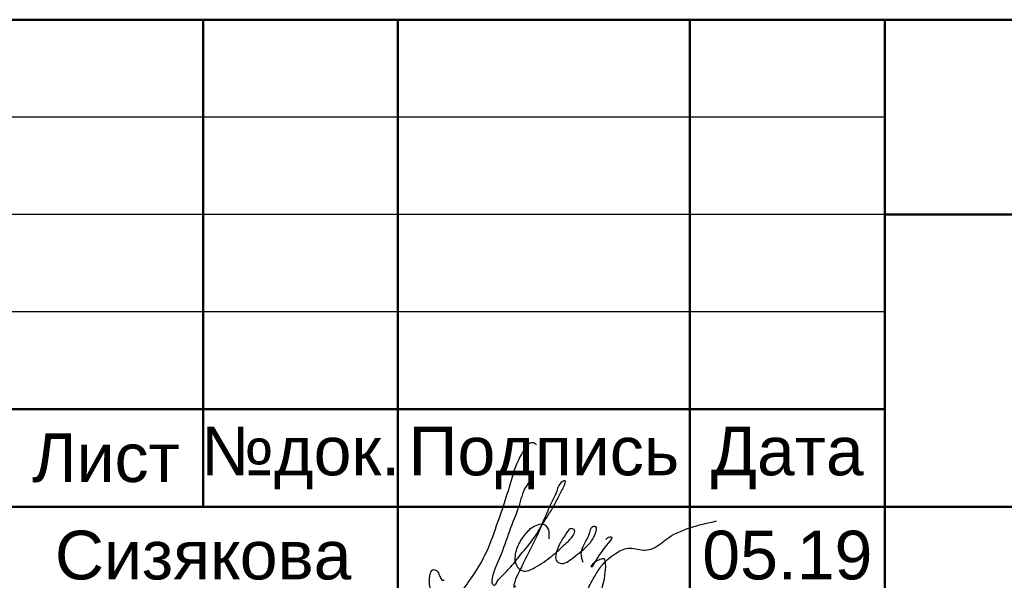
# Model space of a CAD drawing. Header units: millimetres. Extents: x 523431 to 527346, y -48565 to -47721.
# Tile 94 of 217: x 525033 to 525083, y -47987 to -47958. Entities that reach past the tile are written whole.
import ezdxf

# ---------------------------------------------------------------- set-up
doc = ezdxf.new("R2010")
doc.units = ezdxf.units.MM
doc.layers.add('LIN_Основная сплошная', color=50, linetype='Continuous', lineweight=50)
doc.layers.add('ПОДПИСЬ', color=7, linetype='Continuous')
doc.layers.add('Текст и рамки', color=7, linetype='Continuous')
doc.styles.get("Standard").update_dxf_attribs({"font": 'arial.ttf'})

# ---------------------------------------------------------------- blocks, each defined once
blk = doc.blocks.new('Сизякова М.А.')
at = {"color": 0, "linetype": 'ByBlock', "lineweight": -2, "ltscale": 0.5}
for points in [[(9.51, 13.89), (9.27, 14.1), (8.83, 14.07), (8.34, 13.58), (7.48, 11.98), (6.57, 9.18), (5.37, 5.6), (4.17, 2.55), (2.84, 0.35), (1.48, -1.51), (0.3, -2.43), (-0.39, -2.31), (-1.03, -1.69), (-1.49, -0.44), (-1.46, 0.46), (-1.24, 1.02), (-0.93, 1.09), (-0.63, 0.85), (-0.43, 0.39), (-0.16, 0.03), (0, 0)], [(9.15, 9.98), (8.89, 10.14), (8.6, 9.91), (7.76, 7.83), (6.83, 5.38), (5.87, 2.69), (5.08, 0.74), (4.91, 0.01), (4.96, -0.36), (5.19, -0.5), (5.42, -0.19), (5.67, 0.15), (6.69, 1.2), (7.9, 2.67), (9.26, 4.39), (10.25, 5.97), (11.41, 7.89), (12, 9.05), (12.34, 9.7), (12.43, 10.21), (12.14, 10.12), (11.52, 8.99), (11.31, 8.55), (9.55, 4.6), (8.17, 1.83), (7.57, 0.59), (7.18, -0.47), (7.18, -0.69), (7.37, -0.56)], [(16.63, 4.2), (17.02, 4.47), (17.19, 4.45), (16.86, 3.81), (15.91, 2.55), (15.23, 1.43), (15.16, 1.36), (15.14, 1.36), (15.2, 1.55), (16.16, 2.21), (16.4, 2.24), (16.51, 2.01), (16.53, 0.81), (15.86, -1.76), (15.04, -3.4), (14.48, -4.26), (14.07, -4.37), (13.87, -3.74), (14.63, -1.17), (15.43, 0.33), (16.12, 1.41), (17.58, 2.73), (18.92, 3.29), (20.47, 3.11), (21.25, 3.2), (22.76, 4.17), (27.98, 6.09)], [(10.78, 4.25), (10.8, 4.88), (10.66, 5.37), (10.32, 5.69), (9.65, 5.69), (8.55, 4.98), (7.72, 3.84), (7.29, 2.53), (7.43, 1.55), (8.1, 0.96), (9.31, 1.31), (11.07, 2.49), (12.52, 3.79), (13.25, 4.59), (13.4, 5.14), (13.11, 5.31), (12.56, 4.85), (11.87, 3.71), (11.49, 2.64), (11.52, 2.06), (11.93, 1.75), (13.28, 2.35), (14.88, 3.7), (15.55, 4.83), (15.6, 5.49), (15.17, 5.43), (14.94, 4.91), (14.8, 4.51), (14.26, 3.44), (14.06, 2.72), (14.25, 1.86)]]:
    blk.add_spline(points, degree=3, dxfattribs=at)

msp = doc.modelspace()

# ---------------------------------------------------------------- linework, layer by layer
for p, q in [((525077.29, -47962.746), (525012.29, -47962.746)), ((525077.29, -47967.746), (525012.29, -47967.746)), ((525077.29, -47972.746), (525012.29, -47972.746))]:
    msp.add_line(p, q)
at = {"layer": 'LIN_Основная сплошная', "color": 7}
for p, q in [((525012.29, -47957.746), (525197.29, -47957.746)), ((525042.29, -47957.746), (525042.29, -47982.746)), ((525052.29, -47957.746), (525052.29, -48012.746)), ((525067.29, -47957.746), (525067.29, -48012.746)), ((525077.29, -47957.746), (525077.29, -48012.746)), ((525077.29, -47967.746), (525197.29, -47967.746)), ((525077.29, -47977.746), (525012.29, -47977.746)), ((525012.29, -47982.746), (525197.29, -47982.746))]:
    msp.add_line(p, q, dxfattribs=at)

# ---------------------------------------------------------------- block references
at = {"layer": 'ПОДПИСЬ', "color": 176, "xscale": 0.5, "yscale": 0.5, "zscale": 0.5}
msp.add_blockref('Сизякова М.А.', (525054.66, -47986.525), dxfattribs=at)

# ---------------------------------------------------------------- texts
at = {"layer": 'Текст и рамки', "color": 7, "char_height": 2.5, "attachment_point": 5}
for s, insert, width in [('Лист', (525037.29, -47980.246), 10), ('№док.', (525047.29, -47980.246), 10), ('Подпись', (525059.79, -47980.246), 10), ('Дата', (525072.29, -47980.246), 10), ('Сизякова', (525042.29, -47985.246), 20), ('05.19', (525072.29, -47985.246), 10)]:
    msp.add_mtext(s, dxfattribs=dict(at, insert=insert, width=width))

doc.saveas('drawing.dxf')
